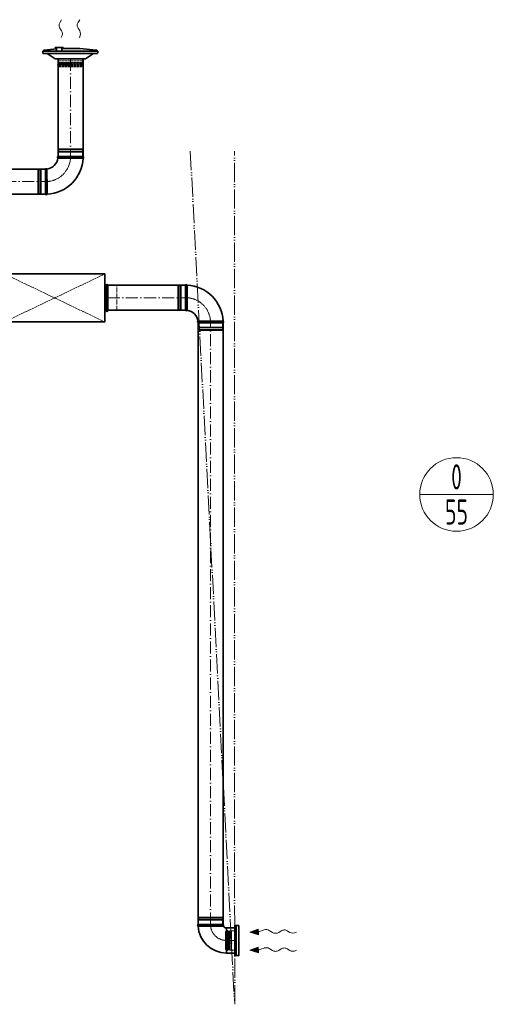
# Model space of a CAD drawing. Header units: millimetres. Extents: x 8221 to 89444, y -105166 to -5578.
# Tile 8 of 118: x 35975 to 38336, y -105166 to -100259. Entities that reach past the tile are written whole.
import ezdxf
from ezdxf.enums import TextEntityAlignment as Align

# ---------------------------------------------------------------- set-up
doc = ezdxf.new("R2010")
doc.units = ezdxf.units.MM
for name, pattern in [('ACAD_ISO02W100', [15, 12, -3]), ('ACAD_ISO05W100', [33, 24, -3, 0, -3, 0, -3]), ('ACAD_ISO10W100', [18, 12, -3, 0, -3])]:
    doc.linetypes.add(name, pattern=pattern)
for name, color, linetype, lineweight in [('VZT_01 SUP (PŘÍVOD) - OBRYS', 5, 'Continuous', 35), ('VZT_02 SUP (PŘÍVOD) - OSA', 5, 'ACAD_ISO10W100', 5), ('VZT_05 ETA (ODVOD) - OBRYS', 6, 'Continuous', 35), ('VZT_06 ETA (ODVOD) - OSA', 6, 'ACAD_ISO10W100', 5), ('VZT_30 DISTRIBUČNÍ PRVKY - OBRYS', 1, 'Continuous', 35), ('VZT_35 TLUMIČE HLUKU - OBRYS', 1, 'Continuous', 35), ('VZT_36 TLUMIČE HLUKU - OSA', 1, 'ACAD_ISO10W100', 5), ('VZT_37 TLUMIČE HLUKU - DETAIL', 8, 'ACAD_ISO02W100', 5), ('VZT_52 POPIS - DISTRIBUCE', 7, 'Continuous', 5), ('VZT_POŽADAVKY NA STAVBU - PODHLEDY', 4, 'ACAD_ISO05W100', 5)]:
    doc.layers.add(name, color=color, linetype=linetype, lineweight=lineweight)
for name, color, linetype, lineweight, plot in [('VZT_03 SUP (PŘÍVOD) - NETISK', 8, 'ACAD_ISO02W100', 5, False), ('VZT_07 ETA (ODVOD) - NETISK', 8, 'ACAD_ISO02W100', 5, False), ('VZT_34 DISTRIBUČNÍ PRVKY - NETISK', 8, 'ACAD_ISO02W100', 5, False), ('VZT_39 TLUMIČE HLUKU - NETISK', 8, 'ACAD_ISO02W100', 5, False)]:
    doc.layers.add(name, color=color, linetype=linetype, lineweight=lineweight, plot=plot)
doc.styles.add('JS', font='isocp.shx', dxfattribs={"width": 0.6, "height": 125})

msp = doc.modelspace()

# ---------------------------------------------------------------- linework, layer by layer
at = {"color": 0, "lineweight": 13}
for p, q in [((36184.5, -100258.6), (36176.6, -100270.5)), ((36274.5, -100258.6), (36266.6, -100270.5)), ((36176.2, -100301.5), (36184.3, -100314.4)), ((36266.2, -100301.5), (36274.3, -100314.4)), ((37164.7, -104791.5), (37121.9, -104806)), ((37121.9, -104806), (37165.1, -104819.4)), ((37164.7, -104791.5), (37164.9, -104805.5)), ((37164.9, -104805.5), (37193.5, -104795.8)), ((37165.1, -104819.4), (37164.9, -104805.5)), ((37219, -104798), (37235.5, -104808.4)), ((37266.4, -104808), (37278.4, -104800)), ((37309.3, -104799.6), (37322.3, -104807.8)), ((37164.7, -104881.5), (37121.9, -104896)), ((37121.9, -104896), (37165.1, -104909.4)), ((37164.7, -104881.5), (37164.9, -104895.5)), ((37164.9, -104895.5), (37193.5, -104885.8)), ((37165.1, -104909.4), (37164.9, -104895.5)), ((37219, -104888), (37235.5, -104898.4)), ((37266.4, -104898), (37278.4, -104890)), ((37309.3, -104889.6), (37322.3, -104897.8))]:
    msp.add_line(p, q, dxfattribs=at)
at = {"lineweight": 13}
for p, q in [((36184.4, -100344.6), (36182.6, -100347.6)), ((36274.4, -100344.6), (36272.6, -100347.6)), ((37352.5, -104807.9), (37355.5, -104806)), ((37352.5, -104897.9), (37355.5, -104896))]:
    msp.add_line(p, q, dxfattribs=at)
at = {"color": 8, "lineweight": 5}
for points in [[(37005.8, -104804.4), (37001.9, -104803), (37001.9, -104848.2)], [(37006.1, -104803.5), (37006.1, -104848.2)], [(37017.7, -104804.3), (37017.7, -104848.2)], [(37021.4, -104802.6), (37021.4, -104848.2)], [(37024, -104800.7), (37024, -104848.2)], [(37046.9, -104799.7), (37031.9, -104799.7), (37031.9, -104896.7), (37046.9, -104896.7)], [(37046.9, -104799.7), (37046.9, -104896.7)], [(37005.8, -104891.9), (37001.9, -104893.3), (37001.9, -104848.2)], [(37006.1, -104892.8), (37006.1, -104848.2)], [(37017.7, -104892.1), (37017.7, -104848.2)], [(37021.4, -104893.7), (37021.4, -104848.2)], [(37024, -104895.7), (37024, -104848.2)]]:
    msp.add_lwpolyline(points, dxfattribs=at)
for points in [[(37012, -104796), (37010.6, -104801.8, 0.060863), (37010.5, -104802.4), (37010.5, -104848.2)], [(37012, -104796), (37013.4, -104802, -0.058981), (37013.5, -104802.6), (37013.5, -104848.2)], [(37031.9, -104800.7), (37024, -104800.7, 0.291473), (37021.6, -104802.2, 0.291473)], [(37012, -104900.3), (37010.6, -104894.6, -0.060863), (37010.5, -104893.9), (37010.5, -104848.2)], [(37012, -104900.3), (37013.4, -104894.3, 0.058981), (37013.5, -104893.7), (37013.5, -104848.2)], [(37031.9, -104895.7), (37024, -104895.7, -0.291473), (37021.6, -104894.1, -0.291473)]]:
    msp.add_lwpolyline(points, format="xyb", dxfattribs=at)
for centre, radius, start, end in [((37011.3, -104812.5), 10.5, 52.1622, 120.2824), ((37018.2, -104800.4), 3.88, 263.3265, 332.5007), ((37011.3, -104883.8), 10.5, 239.7176, 307.8378), ((37018.2, -104895.9), 3.88, 27.4993, 96.6735)]:
    msp.add_arc(centre, radius, start, end, dxfattribs=at)
at = {"color": 0, "lineweight": 13, "extrusion": (0, 0, -1)}
for centre, start_param, end_param in [((36185.7, -100286.1), 3.908129, 5.516649), ((36174.8, -100329.8), 0.766537, 2.320574), ((36275.7, -100286.1), 3.908129, 5.516649), ((36264.8, -100329.8), 0.766537, 2.320574)]:
    msp.add_ellipse(centre, major_axis=(0.3, 21.5), ratio=0.625, start_param=start_param, end_param=end_param, dxfattribs=at)
at = {"color": 0, "lineweight": 13}
for centre, start_param, end_param in [((37203.6, -104807.5), 3.908129, 5.191299), ((37250.8, -104798.9), 0.766537, 2.375056), ((37294, -104809.1), 3.908129, 5.516649), ((37337.7, -104798.3), 0.766537, 2.320574), ((37203.6, -104897.5), 3.908129, 5.191299), ((37250.8, -104888.9), 0.766537, 2.375056), ((37294, -104899.1), 3.908129, 5.516649), ((37337.7, -104888.3), 0.766537, 2.320574)]:
    msp.add_ellipse(centre, major_axis=(-21.5, -0.3), ratio=0.625, start_param=start_param, end_param=end_param, dxfattribs=at)
for points in [[(37164.7, -104791.5), (37165.1, -104819.4), (37121.9, -104806)], [(37164.7, -104881.5), (37165.1, -104909.4), (37121.9, -104896)]]:
    msp.add_solid(points, dxfattribs=at)
at = {"layer": 'VZT_01 SUP (PŘÍVOD) - OBRYS'}
for p, q in [((36166.3, -100940.8), (36291.3, -100940.8)), ((36103.8, -101128.3), (36103.8, -101003.3))]:
    msp.add_line(p, q, dxfattribs=at)
for points in [[(36166.3, -100940.8), (36166.3, -100453.7)], [(36291.3, -100940.8), (36291.3, -100453.7)], [(36103.8, -101003.3), (35266.4, -101003.3)], [(36103.8, -101128.3), (35266.4, -101128.3)]]:
    msp.add_lwpolyline(points, dxfattribs=at)
for centre, radius, start, end in [((36103.8, -100940.8), 62.5, 276.8302, 353.1698), ((36103.8, -100940.8), 187.5, 272.3607, 357.6393), ((36168, -100944.7), 4.17, 113.4678, 239.7019), ((36289.6, -100944.7), 4.17, 291.1072, 66.5322), ((36107.6, -101005), 4.17, 30.2981, 156.5322), ((36107.6, -101126.7), 4.17, 203.4678, 338.8928)]:
    msp.add_arc(centre, radius, start, end, dxfattribs=at)
for points, knots in [([(36165.9, -100948.3), (36165.9, -100948.3), (36167.4, -100948.3), (36173.6, -100948.3), (36178.1, -100948.4), (36189.4, -100948.4), (36196.2, -100948.4), (36211.3, -100948.5), (36219.3, -100948.5), (36235.7, -100948.5), (36243.8, -100948.5), (36259, -100948.5), (36265.9, -100948.5), (36277.7, -100948.6), (36282.4, -100948.6), (36289.1, -100948.6), (36290.9, -100948.6), (36291.1, -100948.6), (36291.1, -100948.6), (36291.1, -100948.6)], [0, 0, 0, 0, 24.235852, 24.235852, 48.531845, 48.531845, 73.024415, 73.024415, 97.570898, 97.570898, 122.078339, 122.078339, 146.53579, 146.53579, 170.957495, 170.957495, 195.359468, 195.359468, 197.168246, 197.168246, 197.168246, 197.168246]), ([(36111.2, -101002.9), (36111.2, -101002.9), (36111.2, -101003), (36111.2, -101003.3), (36111.2, -101003.6), (36111.2, -101004.6), (36111.3, -101005.4), (36111.3, -101008.6), (36111.3, -101011.7), (36111.3, -101020.7), (36111.4, -101026.8), (36111.4, -101040.9), (36111.4, -101048.8), (36111.5, -101065), (36111.5, -101073.2), (36111.5, -101089.1), (36111.5, -101096.5), (36111.5, -101109.7), (36111.5, -101115.3), (36111.5, -101122.3), (36111.5, -101124.4), (36111.5, -101127.4), (36111.5, -101128.2), (36111.5, -101128.2)], [197.067977, 197.067977, 197.067977, 197.067977, 201.792196, 201.792196, 209.190204, 209.190204, 218.040239, 218.040239, 237.760854, 237.760854, 262.206108, 262.206108, 286.831239, 286.831239, 311.323072, 311.323072, 335.946087, 335.946087, 360.704397, 360.704397, 377.088273, 377.088273, 394.105327, 394.105327, 394.105327, 394.105327])]:
    msp.add_open_spline(points, degree=3, knots=knots, dxfattribs=at)
at = {"layer": 'VZT_02 SUP (PŘÍVOD) - OSA', "ltscale": 5}
for points in [[(36228.8, -100453.7), (36228.8, -100940.8)], [(35266.4, -101065.8), (36103.8, -101065.8)]]:
    msp.add_lwpolyline(points, dxfattribs=at)
at = {"layer": 'VZT_02 SUP (PŘÍVOD) - OSA', "ltscale": 0.3, "elevation": 0}
msp.add_lwpolyline([(36228.8, -100940.8), (36228.8, -100940.8, -0.414214), (36103.8, -101065.8), (36103.8, -101065.8)], format="xyb", dxfattribs=at)
at = {"layer": 'VZT_03 SUP (PŘÍVOD) - NETISK', "ltscale": 0.4}
for p, q in [((36168.8, -100902.8), (36288.8, -100902.8)), ((36168.8, -100906.8), (36168.8, -100902.8)), ((36288.8, -100906.8), (36288.8, -100902.8)), ((36167.8, -100907.3), (36289.8, -100907.3)), ((36167.8, -100907.8), (36167.8, -100907.3)), ((36167.8, -100907.8), (36289.8, -100907.8)), ((36167.8, -100914.8), (36289.8, -100914.8)), ((36167.8, -100915.3), (36167.8, -100914.8)), ((36167.8, -100915.3), (36289.8, -100915.3)), ((36168.8, -100906.8), (36288.8, -100906.8)), ((36168.8, -100918.8), (36288.8, -100918.8)), ((36168.8, -100940.8), (36168.8, -100918.8)), ((36169.8, -100907.3), (36169.8, -100906.8)), ((36169.8, -100914.8), (36169.8, -100907.8)), ((36169.8, -100918.8), (36169.8, -100915.3)), ((36287.8, -100907.3), (36287.8, -100906.8)), ((36287.8, -100914.8), (36287.8, -100907.8)), ((36287.8, -100918.8), (36287.8, -100915.3)), ((36288.8, -100940.8), (36288.8, -100918.8)), ((36289.8, -100907.8), (36289.8, -100907.3)), ((36289.8, -100915.3), (36289.8, -100914.8)), ((36065.8, -101125.8), (36065.8, -101005.8)), ((36069.8, -101005.8), (36065.8, -101005.8)), ((36069.8, -101125.8), (36069.8, -101005.8)), ((36070.3, -101006.8), (36069.8, -101006.8)), ((36070.3, -101126.8), (36070.3, -101004.8)), ((36070.8, -101004.8), (36070.3, -101004.8)), ((36070.8, -101126.8), (36070.8, -101004.8)), ((36077.8, -101006.8), (36070.8, -101006.8)), ((36077.8, -101126.8), (36077.8, -101004.8)), ((36078.3, -101004.8), (36077.8, -101004.8)), ((36078.3, -101126.8), (36078.3, -101004.8)), ((36081.8, -101006.8), (36078.3, -101006.8)), ((36081.8, -101125.8), (36081.8, -101005.8)), ((36103.8, -101005.8), (36081.8, -101005.8)), ((36069.8, -101125.8), (36065.8, -101125.8)), ((36070.3, -101124.8), (36069.8, -101124.8)), ((36070.8, -101126.8), (36070.3, -101126.8)), ((36077.8, -101124.8), (36070.8, -101124.8)), ((36078.3, -101126.8), (36077.8, -101126.8)), ((36081.8, -101124.8), (36078.3, -101124.8)), ((36103.8, -101125.8), (36081.8, -101125.8))]:
    msp.add_line(p, q, dxfattribs=at)
at = {"layer": 'VZT_05 ETA (ODVOD) - OBRYS'}
for p, q in [((36801.9, -101581.7), (36801.9, -101706.7)), ((36864.4, -101769.2), (36989.4, -101769.2)), ((36989.4, -104769.2), (36864.4, -104769.2)), ((37005.9, -104910.7), (37005.9, -104785.7)), ((37006.9, -104784.7), (37046.9, -104784.7)), ((37046.9, -104911.7), (37046.9, -104784.7)), ((37006.9, -104911.7), (37046.9, -104911.7))]:
    msp.add_line(p, q, dxfattribs=at)
for points in [[(36801.9, -101581.7), (36414.6, -101581.7)], [(36801.9, -101706.7), (36414.6, -101706.7)], [(36864.4, -101769.2), (36864.4, -104769.2)], [(36989.4, -101769.2), (36989.4, -104769.2)]]:
    msp.add_lwpolyline(points, dxfattribs=at)
for centre, radius, start, end in [((36805.7, -101583.3), 4.17, 21.1072, 156.5322), ((36801.9, -101769.2), 187.5, 2.3607, 87.6393), ((36805.7, -101705), 4.17, 203.4678, 329.7019), ((36801.9, -101769.2), 62.5, 6.8302, 83.1698), ((36866.1, -101765.3), 4.17, 120.2981, 246.5322), ((36987.7, -101765.3), 4.17, 293.4678, 68.8928), ((36866.1, -104773), 4.17, 113.4678, 249.6691), ((37005.9, -104769.2), 141.5, 183.1369, 270), ((36987.7, -104773), 4.17, 317.2771, 66.5322), ((37005.9, -104769.2), 16.5, 203.8093, 270), ((37006.9, -104785.7), 1, 90, 180), ((37006.9, -104910.7), 1, 180, 270)]:
    msp.add_arc(centre, radius, start, end, dxfattribs=at)
for points, knots in [([(36809.3, -101707.1), (36809.3, -101707.1), (36809.3, -101707), (36809.3, -101706.7), (36809.3, -101706.4), (36809.3, -101705.4), (36809.3, -101704.6), (36809.4, -101701.4), (36809.4, -101698.3), (36809.4, -101689.4), (36809.5, -101683.2), (36809.5, -101669.1), (36809.5, -101661.3), (36809.6, -101645), (36809.6, -101636.8), (36809.6, -101620.9), (36809.6, -101613.5), (36809.6, -101600.3), (36809.6, -101594.7), (36809.6, -101587.7), (36809.6, -101585.6), (36809.6, -101582.6), (36809.6, -101581.8), (36809.6, -101581.8)], [197.067977, 197.067977, 197.067977, 197.067977, 201.792196, 201.792196, 209.190204, 209.190204, 218.040239, 218.040239, 237.760854, 237.760854, 262.206108, 262.206108, 286.831239, 286.831239, 311.323072, 311.323072, 335.946087, 335.946087, 360.704397, 360.704397, 377.088273, 377.088273, 394.105327, 394.105327, 394.105327, 394.105327]), ([(36864, -101761.7), (36864, -101761.7), (36865.5, -101761.7), (36871.7, -101761.7), (36876.2, -101761.7), (36887.5, -101761.6), (36894.3, -101761.6), (36909.3, -101761.5), (36917.4, -101761.5), (36933.8, -101761.5), (36941.9, -101761.5), (36957.1, -101761.5), (36964, -101761.5), (36975.8, -101761.5), (36980.5, -101761.4), (36987.2, -101761.4), (36989, -101761.4), (36989.2, -101761.4), (36989.2, -101761.4), (36989.2, -101761.4)], [0, 0, 0, 0, 24.235852, 24.235852, 48.531845, 48.531845, 73.024415, 73.024415, 97.570898, 97.570898, 122.078339, 122.078339, 146.53579, 146.53579, 170.957495, 170.957495, 195.359468, 195.359468, 197.168246, 197.168246, 197.168246, 197.168246]), ([(36990.8, -104775.8), (36990.8, -104775.8), (36990.4, -104775.9), (36988.3, -104776), (36986.1, -104776.1), (36979.9, -104776.4), (36975.9, -104776.5), (36965.1, -104776.6), (36957.9, -104776.7), (36942.2, -104776.8), (36933.9, -104776.8), (36917.3, -104776.8), (36909.2, -104776.9), (36894.2, -104776.9), (36887.5, -104776.9), (36876.3, -104776.9), (36871.8, -104776.9), (36866.1, -104776.9), (36864.6, -104776.9), (36864.6, -104776.9)], [197.702813, 197.702813, 197.702813, 197.702813, 209.733369, 209.733369, 228.63381, 228.63381, 247.962689, 247.962689, 273.396832, 273.396832, 298.447199, 298.447199, 323.101867, 323.101867, 347.591906, 347.591906, 372.010558, 372.010558, 395.3015, 395.3015, 395.3015, 395.3015])]:
    msp.add_open_spline(points, degree=3, knots=knots, dxfattribs=at)
at = {"layer": 'VZT_06 ETA (ODVOD) - OSA', "ltscale": 5}
for points in [[(36414.6, -101644.2), (36801.9, -101644.2)], [(36926.9, -104769.2), (36926.9, -101769.2)]]:
    msp.add_lwpolyline(points, dxfattribs=at)
at = {"layer": 'VZT_06 ETA (ODVOD) - OSA', "ltscale": 0.3}
for points in [[(36926.9, -101769.2), (36926.9, -101769.2, 0.414214), (36801.9, -101644.2), (36801.9, -101644.2)], [(37046.9, -104848.2), (37005.9, -104848.2, -0.414214), (36926.9, -104769.2), (36926.9, -104769.2)]]:
    msp.add_lwpolyline(points, format="xyb", dxfattribs=at)
at = {"layer": 'VZT_07 ETA (ODVOD) - NETISK', "ltscale": 0.4}
for p, q in [((36763.9, -101584.2), (36763.9, -101704.2)), ((36767.9, -101584.2), (36763.9, -101584.2)), ((36767.9, -101584.2), (36767.9, -101704.2)), ((36768.4, -101585.2), (36767.9, -101585.2)), ((36768.4, -101583.2), (36768.4, -101705.2)), ((36768.9, -101583.2), (36768.4, -101583.2)), ((36768.9, -101583.2), (36768.9, -101705.2)), ((36775.9, -101585.2), (36768.9, -101585.2)), ((36775.9, -101583.2), (36775.9, -101705.2)), ((36776.4, -101583.2), (36775.9, -101583.2)), ((36776.4, -101583.2), (36776.4, -101705.2)), ((36779.9, -101585.2), (36776.4, -101585.2)), ((36779.9, -101584.2), (36779.9, -101704.2)), ((36801.9, -101584.2), (36779.9, -101584.2)), ((36767.9, -101704.2), (36763.9, -101704.2)), ((36768.4, -101703.2), (36767.9, -101703.2)), ((36768.9, -101705.2), (36768.4, -101705.2)), ((36775.9, -101703.2), (36768.9, -101703.2)), ((36776.4, -101705.2), (36775.9, -101705.2)), ((36779.9, -101703.2), (36776.4, -101703.2)), ((36801.9, -101704.2), (36779.9, -101704.2)), ((36866.9, -101769.2), (36866.9, -101791.2)), ((36986.9, -101769.2), (36986.9, -101791.2)), ((36865.9, -101794.7), (36987.9, -101794.7)), ((36865.9, -101794.7), (36865.9, -101795.2)), ((36865.9, -101795.2), (36987.9, -101795.2)), ((36865.9, -101802.2), (36987.9, -101802.2)), ((36865.9, -101802.2), (36865.9, -101802.7)), ((36865.9, -101802.7), (36987.9, -101802.7)), ((36866.9, -101791.2), (36986.9, -101791.2)), ((36866.9, -101803.2), (36986.9, -101803.2)), ((36866.9, -101803.2), (36866.9, -101807.2)), ((36866.9, -101807.2), (36986.9, -101807.2)), ((36867.9, -101791.2), (36867.9, -101794.7)), ((36867.9, -101795.2), (36867.9, -101802.2)), ((36867.9, -101802.7), (36867.9, -101803.2)), ((36985.9, -101791.2), (36985.9, -101794.7)), ((36985.9, -101795.2), (36985.9, -101802.2)), ((36985.9, -101802.7), (36985.9, -101803.2)), ((36986.9, -101803.2), (36986.9, -101807.2)), ((36987.9, -101794.7), (36987.9, -101795.2)), ((36987.9, -101802.2), (36987.9, -101802.7)), ((36986.9, -104731.2), (36866.9, -104731.2)), ((36866.9, -104735.2), (36866.9, -104731.2)), ((36986.9, -104735.2), (36986.9, -104731.2)), ((36987.9, -104735.7), (36865.9, -104735.7)), ((36865.9, -104736.2), (36865.9, -104735.7)), ((36987.9, -104736.2), (36865.9, -104736.2)), ((36987.9, -104743.2), (36865.9, -104743.2)), ((36865.9, -104743.7), (36865.9, -104743.2)), ((36987.9, -104743.7), (36865.9, -104743.7)), ((36986.9, -104735.2), (36866.9, -104735.2)), ((36986.9, -104747.2), (36866.9, -104747.2)), ((36866.9, -104769.2), (36866.9, -104747.2)), ((36867.9, -104735.7), (36867.9, -104735.2)), ((36867.9, -104743.2), (36867.9, -104736.2)), ((36867.9, -104747.2), (36867.9, -104743.7)), ((36985.9, -104735.7), (36985.9, -104735.2)), ((36985.9, -104743.2), (36985.9, -104736.2)), ((36985.9, -104747.2), (36985.9, -104743.7)), ((36986.9, -104769.2), (36986.9, -104747.2)), ((36987.9, -104736.2), (36987.9, -104735.7)), ((36987.9, -104743.7), (36987.9, -104743.2))]:
    msp.add_line(p, q, dxfattribs=at)
at = {"layer": 'VZT_30 DISTRIBUČNÍ PRVKY - OBRYS'}
for points in [[(36158.3, -100404.2, 0.015115), (36099, -100410.2), (36096.1, -100410.7, 0.36397), (36093.6, -100413.7), (36093.6, -100414.7)], [(36158.3, -100414.7), (36158.3, -100402.3, 0.267949), (36158.1, -100401.9), (36152.4, -100398.6, -0.267949), (36152.2, -100398.2), (36152.2, -100397.6), (36191.8, -100397.6), (36191.8, -100398.2, -0.267949), (36191.6, -100398.6), (36185.8, -100401.9, 0.267949), (36185.6, -100402.3), (36185.6, -100414.7)], [(36227.6, -100401.7, 0.010645), (36185.6, -100402.6, 0.010645)], [(36227.6, -100401.7, -0.0327), (36356.1, -100410.2), (36359.1, -100410.7, -0.36397), (36361.6, -100413.7), (36361.6, -100414.7)], [(36364.1, -100414.7), (36091.1, -100414.7), (36091.1, -100423.8, 0.414214), (36094.9, -100427.7), (36360.2, -100427.7, 0.414214), (36364.1, -100423.8), (36364.1, -100414.7)], [(36111.5, -100427.7), (36151.9, -100453.1, 0.141374), (36153.9, -100453.7), (36301.3, -100453.7, 0.141374), (36303.3, -100453.1), (36343.7, -100427.7)]]:
    msp.add_lwpolyline(points, format="xyb", dxfattribs=at)
msp.add_lwpolyline([(37066.9, -104773.2), (37066.9, -104923.2), (37046.9, -104923.2), (37046.9, -104773.2)], close=True, dxfattribs=at)
msp.add_lwpolyline([(37053.7, -104923.2), (37053.7, -104773.2)], dxfattribs=at)
at = {"layer": 'VZT_34 DISTRIBUČNÍ PRVKY - NETISK'}
for points in [[(36288.6, -100453.7), (36288.6, -100463.7), (36166.6, -100463.7), (36166.6, -100453.7)], [(36288.6, -100453.7), (36166.6, -100453.7)], [(36167.4, -100471.6), (36227.5, -100471.6)], [(36169.4, -100474.2), (36227.5, -100474.2)], [(36171.2, -100489.8), (36169.8, -100493.7), (36227.5, -100493.7)], [(36170.2, -100489.5), (36227.5, -100489.5)], [(36171, -100477.9), (36227.5, -100477.9)], [(36287.6, -100471.6), (36227.5, -100471.6)], [(36285.6, -100474.2), (36227.5, -100474.2)], [(36284, -100477.9), (36227.5, -100477.9)], [(36284.8, -100489.5), (36227.5, -100489.5)], [(36283.8, -100489.8), (36285.2, -100493.7), (36227.5, -100493.7)]]:
    msp.add_lwpolyline(points, dxfattribs=at)
for points in [[(36162.8, -100483.6), (36168.7, -100482.2, -0.058981), (36169.4, -100482.1), (36227.5, -100482.1)], [(36162.8, -100483.6), (36168.5, -100485, 0.060863), (36169.2, -100485.1), (36227.5, -100485.1)], [(36167.4, -100463.7), (36167.4, -100471.6, 0.291473), (36169, -100474, 0.291473)], [(36292.2, -100483.6), (36286.3, -100482.2, 0.058981), (36285.6, -100482.1), (36227.5, -100482.1)], [(36292.2, -100483.6), (36286.5, -100485, -0.060863), (36285.8, -100485.1), (36227.5, -100485.1)], [(36287.6, -100463.7), (36287.6, -100471.6, -0.291473), (36286, -100474, -0.291473)]]:
    msp.add_lwpolyline(points, format="xyb", dxfattribs=at)
for centre, radius, start, end in [((36179.3, -100484.3), 10.5, 142.1622, 210.2824), ((36167.2, -100477.4), 3.88, 353.3265, 62.5007), ((36287.8, -100477.4), 3.88, 117.4993, 186.6735), ((36275.7, -100484.3), 10.5, 329.7176, 37.8378)]:
    msp.add_arc(centre, radius, start, end, dxfattribs=at)
at = {"layer": 'VZT_35 TLUMIČE HLUKU - OBRYS'}
msp.add_line((36414.6, -101708), (36414.6, -101583), dxfattribs=at)
at = {"layer": 'VZT_35 TLUMIČE HLUKU - OBRYS', "elevation": 0}
msp.add_lwpolyline([(36399.6, -101526), (35899.6, -101526), (35899.6, -101765), (36399.6, -101765)], close=True, dxfattribs=at)
for points in [[(36405.6, -101583), (36399.6, -101583)], [(36405.6, -101708), (36405.6, -101583)], [(36405.6, -101708), (36399.6, -101708)]]:
    msp.add_lwpolyline(points, dxfattribs=at)
at = {"layer": 'VZT_35 TLUMIČE HLUKU - OBRYS'}
for centre, start, end in [((36410.1, -101583), 0, 180), ((36410.1, -101708), 180, 0)]:
    msp.add_arc(centre, 4.5, start, end, dxfattribs=at)
at = {"layer": 'VZT_36 TLUMIČE HLUKU - OSA', "ltscale": 5, "elevation": 0}
msp.add_lwpolyline([(36414.6, -101645.5), (36399.6, -101645.5)], dxfattribs=at)
at = {"layer": 'VZT_37 TLUMIČE HLUKU - DETAIL', "lineweight": 5, "elevation": 0}
for points in [[(36399.6, -101526), (35899.6, -101765)], [(35899.6, -101526), (36399.6, -101765)]]:
    msp.add_lwpolyline(points, dxfattribs=at)
at = {"layer": 'VZT_39 TLUMIČE HLUKU - NETISK', "ltscale": 2, "elevation": 0}
msp.add_lwpolyline([(36414.6, -101708), (36459.6, -101708), (36459.6, -101583), (36414.6, -101583)], dxfattribs=at)
at = {"layer": 'VZT_52 POPIS - DISTRIBUCE'}
msp.add_line((37969.3, -102625.1), (38336.1, -102625.1), dxfattribs=at)
msp.add_circle((38152.7, -102625.1), 183.4, dxfattribs=at)
at = {"layer": 'VZT_POŽADAVKY NA STAVBU - PODHLEDY', "ltscale": 4}
for p, q in [((36825.8, -100913.5), (37046.9, -105166.4)), ((37046.9, -105166.4), (37046.7, -100913.7))]:
    msp.add_line(p, q, dxfattribs=at)

# ---------------------------------------------------------------- texts
at = {"layer": 'VZT_52 POPIS - DISTRIBUCE', "ltscale": 50, "style": 'JS', "width": 0.7}
for s, p in [('0', (38152.7, -102537.6)), ('55', (38152.7, -102712.6))]:
    msp.add_text(s, height=125, dxfattribs=at).set_placement(p, align=Align.MIDDLE_CENTER)

doc.saveas('drawing.dxf')
